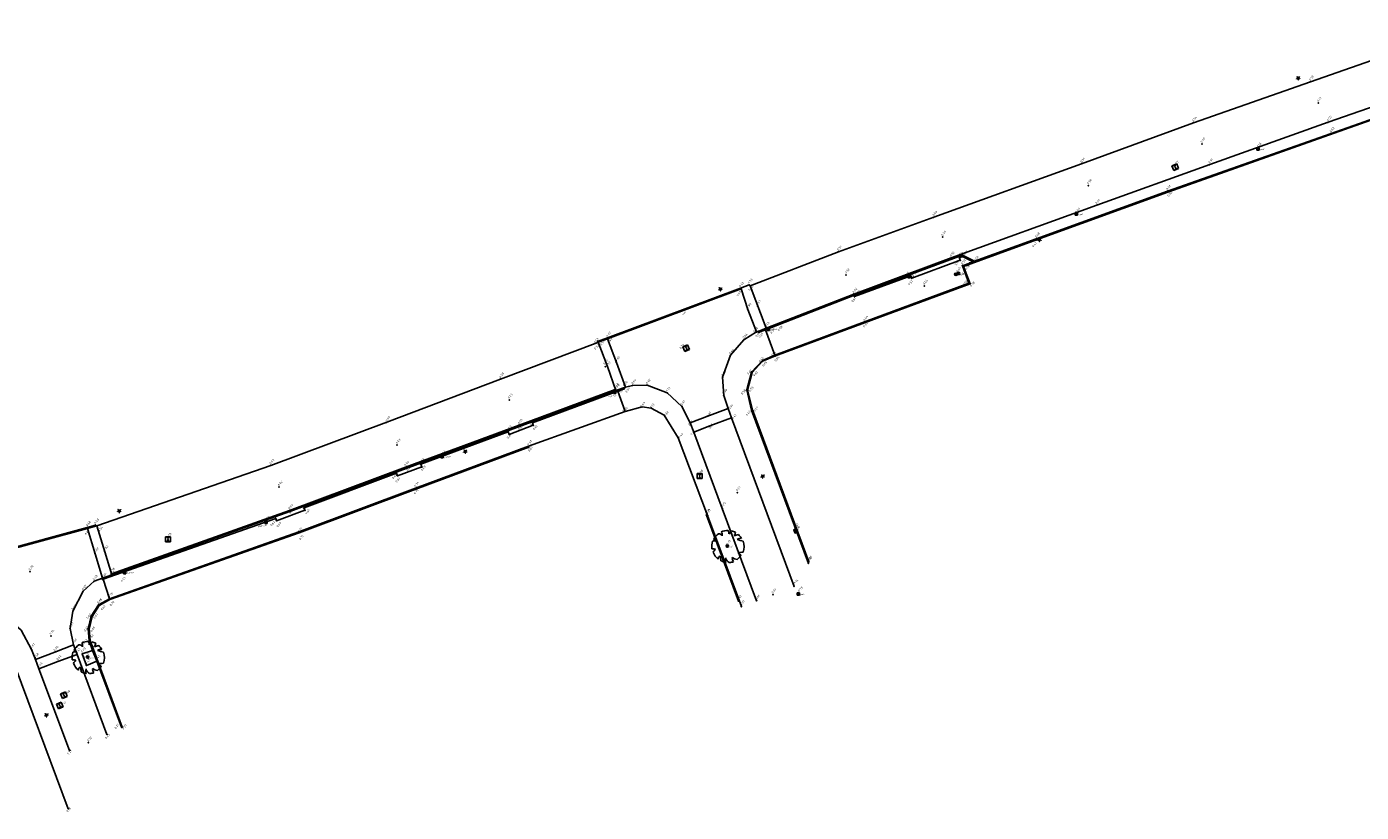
# Model space of a CAD drawing. Header units: metres. Extents: x 132524 to 133518, y 502723 to 503192.
# Tile 8 of 10: x 132827 to 132983, y 502915 to 503006. Entities that reach past the tile are written whole.
import ezdxf

# ---------------------------------------------------------------- set-up
doc = ezdxf.new("R2010")
doc.units = ezdxf.units.M
for name, color, linetype in [('AKB', 254, 'Continuous'), ('ASFALT', 251, 'Continuous'), ('D_BOOM', 3, 'Continuous'), ('D_KOLKSTRAAT', 7, 'Continuous'), ('D_KOLKTROTTOIR', 7, 'Continuous'), ('D_PEILBUIS', 6, 'Continuous'), ('ELEVATION', 2, 'Continuous'), ('KLINKER', 22, 'Continuous'), ('N_PEILBUIS', 6, 'Continuous'), ('P_AKB', 254, 'Continuous'), ('P_ASFALT', 251, 'Continuous'), ('P_BOOM', 3, 'Continuous'), ('P_HARTWEG', 253, 'Continuous'), ('P_INSPECTIEPUT', 1, 'Continuous'), ('P_KLINKER', 22, 'Continuous'), ('P_KOLK', 7, 'Continuous'), ('P_KOLKSTRAAT', 7, 'Continuous'), ('P_KOLKTROTTOIR', 7, 'Continuous'), ('P_LICHTMAST', 2, 'Continuous'), ('P_PEILBUIS', 6, 'Continuous'), ('P_TEGEL', 6, 'Continuous'), ('P_TRAFO', 32, 'Continuous'), ('TEGEL', 6, 'Continuous'), ('TRAFO', 32, 'Continuous'), ('Z_AKB', 254, 'Continuous'), ('Z_ASFALT', 251, 'Continuous'), ('Z_BOOM', 3, 'Continuous'), ('Z_HARTWEG', 253, 'Continuous'), ('Z_INSPECTIEPUT', 1, 'Continuous'), ('Z_KLINKER', 22, 'Continuous'), ('Z_KOLKSTRAAT', 7, 'Continuous'), ('Z_KOLKTROTTOIR', 7, 'Continuous'), ('Z_PEILBUIS', 6, 'Continuous'), ('Z_TEGEL', 6, 'Continuous'), ('Z_TRAFO', 32, 'Continuous')]:
    doc.layers.add(name, color=color, linetype=linetype)
doc.styles.add('DESCRIPTION', font='MSURVEY.SHX', dxfattribs={"height": 0.15})
doc.styles.add('ELEVATION', font='MSURVEY.SHX', dxfattribs={"height": 0.15})
doc.styles.add('NLCS-ISO-M200-T18', font='NLCS-ISO.ttf', dxfattribs={"height": 0.36})
doc.styles.add('POINTNUMBER', font='MSURVEY.SHX', dxfattribs={"height": 0.15})

# ---------------------------------------------------------------- blocks, each defined once
blk = doc.blocks.new('ICI_DIP_WIPEOUT')
blk.add_wipeout([(-4, 4), (4, 4), (4, -4), (-4, -4)])
for p, q in [((-4, -4), (-4, 4)), ((-4, 4), (4, 4)), ((4, 4), (4, -4)), ((4, -4), (-4, -4))]:
    blk.add_line(p, q)
blk.add_solid([(-2, 2), (2, 2), (-2, -2), (2, -2)])
blk = doc.blocks.new('ICI_FSWP')
for p, q in [((-4.9625, 4.9625), (-4.9625, -4.9625)), ((4.9625, 4.9625), (-4.9625, 4.9625)), ((4.9625, -4.9625), (4.9625, 4.9625)), ((-4.9625, -4.9625), (4.9625, -4.9625))]:
    blk.add_line(p, q)
blk.add_solid([(-4.9625, 4.9625), (4.9625, 4.9625), (4.9625, -4.9625), (-4.9625, -4.9625)])
blk = doc.blocks.new('SHRUB5')
for p, q in [((-0.073, 0.084), (-0.064, 0.09)), ((-0.07, 0.072), (-0.055, 0.085)), ((-0.063, 0.06), (-0.045, 0.08)), ((-0.06, 0.047), (-0.03, 0.074)), ((-0.05, 0.037), (-0.018, 0.064)), ((0.027, 0.059), (0.068, 0.022)), ((0.043, 0.062), (0.073, 0.037)), ((0.048, -0.043), (0.072, 0)), ((0.061, 0.072), (0.082, 0.05)), ((0.076, 0.077), (0.09, 0.062)), ((0.087, 0.082), (0.093, 0.074)), ((-0.098, -0.041), (-0.093, -0.051)), ((-0.088, -0.033), (-0.085, -0.048)), ((-0.08, -0.023), (-0.071, -0.048)), ((-0.07, -0.013), (-0.056, -0.046)), ((-0.063, -0.001), (-0.042, -0.045)), ((-0.024, -0.061), (0.033, -0.061)), ((-0.018, -0.073), (0.026, -0.075)), ((-0.013, -0.085), (0.019, -0.083)), ((-0.005, -0.095), (0.016, -0.095)), ((0.001, -0.106), (0.014, -0.106)), ((0.061, -0.043), (0.075, -0.013)), ((0.075, -0.043), (0.082, -0.021)), ((0.086, -0.041), (0.089, -0.026)), ((0.096, -0.041), (0.098, -0.031))]:
    blk.add_line(p, q)
blk.add_circle((0.001, 0), 0.055)
blk = doc.blocks.new('ICI_PSCP')
for radius in [6.95, 2.98]:
    blk.add_circle((0, 0), radius)
blk = doc.blocks.new('TREE5')
for p, q in [((-5.82, 1.84), (-4.43, 2)), ((-5.45, 2.55), (-5.45, 2.55)), ((-4.43, 2), (-5.45, 2.55))]:
    blk.add_line(p, q)
blk.add_circle((-0.14, -0.02), 0.451)
for centre, radius, start, end in [((0.17, -0.24), 6.29, 89.3321, 114.3856), ((-3.58, 4.44), 1.54, 343.6555, 39.76), ((-1.8, 5.03), 2.28, 352.0775, 26.6128), ((-0.73, 6.68), 2.38, 304.1868, 338.5411), ((0.17, -0.24), 6.27, 62.8767, 77.7021), ((1.21, 5.35), 1.82, 315.8454, 359.7651), ((0.17, -0.24), 6.34, 160.8426, 187.275), ((0.17, -0.24), 6.22, 126.0751, 153.6245), ((-3.93, 2.18), 2.65, 48.5203, 80.5151), ((-2.62, 22.51), 19.28, 285.4397, 290.7099), ((5.13, 0.24), 2.76, 83.5323, 121.6544), ((11.59, 24.42), 23.21, 250.0865, 256.3451), ((0.17, -0.24), 6.18, 31.4098, 49.4752), ((0.17, -0.24), 6.3, 340.3307, 19.43), ((-6.94, -11.4), 10.4, 77.3728, 85.4649), ((0.21, -6.18), 6.93, 134.7782, 147.3315), ((0.17, -0.24), 6.19, 200.8103, 231.4392), ((-2.7, -4.95), 1.03, 97.741, 188.8107), ((-15.69, -6.41), 13.08, 2.9465, 10.9238), ((1.74, -5.5), 2.6, 160.6009, 199.3991), ((1.45, -4.49), 2.1, 186.1912, 248.4952), ((3.76, -4.72), 1.93, 170.6314, 220.6278), ((4.11, -1.67), 3.55, 230.4582, 263.1093), ((0.17, -0.24), 6.07, 305.394, 326.2464), ((4.49, 5.21), 7.74, 266.7455, 282.0146), ((0.26, -7.73), 6.44, 39.6536, 53.993), ((0.17, -0.24), 6.16, 243.1498, 261.8356), ((0.17, -0.24), 6.23, 274.7236, 290.3277)]:
    blk.add_arc(centre, radius, start, end)

msp = doc.modelspace()

# ---------------------------------------------------------------- linework, layer by layer
at = {"layer": 'AKB', "linetype": 'Continuous'}
for p, q in [((132960.29, 502987), (132998.16, 503000.4)), ((132945.01, 502981.43), (132960.29, 502987)), ((132936.5, 502978.34), (132945.01, 502981.43)), ((132937.25, 502976.32), (132936.5, 502978.34)), ((132910.46, 502975.79), (132911.49, 502976.18)), ((132924.95, 502971.76), (132937.25, 502976.32)), ((132894.96, 502969.99), (132910.46, 502975.79)), ((132914.54, 502967.9), (132924.95, 502971.76)), ((132893.81, 502969.58), (132894.96, 502969.99)), ((132911.83, 502965.96), (132913.06, 502967.28)), ((132913.06, 502967.28), (132914.54, 502967.9)), ((132911.3, 502963.9), (132911.83, 502965.96)), ((132911.87, 502961.59), (132911.3, 502963.9)), ((132918.44, 502943.86), (132911.87, 502961.59)), ((132872.63, 502952.37), (132885.78, 502957.24)), ((132859.03, 502947.27), (132872.63, 502952.37)), ((132835.26, 502948.16), (132834.31, 502947.89)), ((132910.24, 502939.29), (132906.51, 502949.32)), ((132834.31, 502947.89), (132819.18, 502943.77)), ((132836.93, 502939.47), (132859.03, 502947.27)), ((132834.86, 502937.51), (132835.69, 502938.78)), ((132835.69, 502938.78), (132836.93, 502939.47)), ((132834.51, 502936.01), (132834.86, 502937.51)), ((132834.64, 502934.69), (132834.51, 502936.01)), ((132834.64, 502934.69), (132838.38, 502924.6))]:
    msp.add_line(p, q, dxfattribs=at)
at = {"layer": 'ASFALT', "linetype": 'Continuous'}
for p, q in [((132995.28, 503006.29), (132976.94, 502999.88)), ((132979, 502995.14), (132997.41, 503001.61)), ((132976.94, 502999.88), (132963.29, 502995.08)), ((132963.29, 502995.08), (132950.26, 502990.31)), ((132965.19, 502990.21), (132979, 502995.14)), ((132950.26, 502990.31), (132933.01, 502984.07)), ((132952.03, 502985.48), (132965.19, 502990.21)), ((132952.03, 502985.48), (132935.03, 502979.33)), ((132933.01, 502984.07), (132921.9, 502980.05)), ((132911.6, 502976.08), (132921.9, 502980.05)), ((132935.03, 502979.33), (132923.69, 502975.1)), ((132911.6, 502976.08), (132913.46, 502971.12)), ((132923.69, 502975.1), (132913.46, 502971.12)), ((132912.53, 502970.76), (132913.46, 502971.12)), ((132893.84, 502969.47), (132882.48, 502965.19)), ((132882.48, 502965.19), (132869.22, 502960.15)), ((132884.66, 502959.82), (132895.87, 502963.99)), ((132869.22, 502960.15), (132855.71, 502955.12)), ((132871.43, 502954.91), (132884.66, 502959.82)), ((132835.42, 502948.06), (132855.71, 502955.12)), ((132857.9, 502949.88), (132871.43, 502954.91)), ((132837.12, 502942.47), (132857.9, 502949.88))]:
    msp.add_line(p, q, dxfattribs=at)
at = {"layer": 'KLINKER', "linetype": 'Continuous'}
for p, q in [((132998.12, 503000.5), (132979.34, 502993.85)), ((132979.34, 502993.85), (132960.28, 502987.12)), ((132960.28, 502987.12), (132944.97, 502981.56)), ((132937.78, 502978.93), (132944.97, 502981.56)), ((132923.76, 502974.98), (132936.36, 502979.63)), ((132910.56, 502975.71), (132894.98, 502969.9)), ((132911.33, 502973.31), (132910.56, 502975.71)), ((132913.39, 502970.95), (132923.76, 502974.98)), ((132912.36, 502970.7), (132911.33, 502973.31)), ((132910.88, 502969.78), (132912.36, 502970.7)), ((132912.36, 502970.7), (132912.53, 502970.76)), ((132897.06, 502964.25), (132896.01, 502967.12)), ((132913.06, 502967.36), (132911.75, 502966)), ((132914.5, 502967.98), (132913.06, 502967.36)), ((132911.75, 502966), (132911.21, 502963.92)), ((132895.95, 502963.87), (132884.71, 502959.68)), ((132911.21, 502963.92), (132911.77, 502961.55)), ((132906.88, 502960.96), (132909.03, 502961.75)), ((132909.44, 502960.66), (132916.73, 502941)), ((132911.77, 502961.55), (132918.39, 502943.7)), ((132884.71, 502959.68), (132871.48, 502954.77)), ((132904.62, 502960.07), (132905.04, 502958.99)), ((132908.35, 502950.1), (132905.04, 502958.99)), ((132903.22, 502958.35), (132906.63, 502949.3)), ((132871.48, 502954.77), (132857.93, 502949.73)), ((132857.93, 502949.73), (132837.17, 502942.35)), ((132912.36, 502939.33), (132908.35, 502950.1)), ((132835.42, 502948.06), (132834.34, 502947.78)), ((132836.35, 502945.05), (132835.42, 502948.06)), ((132906.63, 502949.3), (132910.58, 502938.65)), ((132819.27, 502943.66), (132834.34, 502947.78)), ((132834.34, 502947.78), (132835.22, 502944.81)), ((132837.17, 502942.35), (132836.35, 502945.05)), ((132835.22, 502944.81), (132836.07, 502941.98)), ((132836.07, 502941.98), (132835.09, 502941.61)), ((132836.07, 502941.98), (132837.17, 502942.35)), ((132836.07, 502941.98), (132836.08, 502941.85)), ((132834.75, 502937.53), (132835.62, 502938.87)), ((132835.62, 502938.87), (132836.9, 502939.58)), ((132834.4, 502936.05), (132834.75, 502937.53)), ((132834.53, 502934.65), (132834.4, 502936.05)), ((132832.69, 502934.18), (132830.53, 502933.36)), ((132834.53, 502934.65), (132834.93, 502933.55)), ((132825.29, 502933.34), (132832.08, 502915.08)), ((132827.81, 502933.64), (132828.25, 502932.5)), ((132828.25, 502932.5), (132828.66, 502931.4)), ((132836.59, 502923.75), (132833.11, 502933.08)), ((132834.93, 502933.55), (132835.42, 502932.28)), ((132828.66, 502931.4), (132830.88, 502932.26)), ((132828.66, 502931.4), (132832.24, 502921.89)), ((132835.42, 502932.28), (132838.3, 502924.59))]:
    msp.add_line(p, q, dxfattribs=at)
for points in [[(132936.36, 502979.63, 0.47), (132937.78, 502978.93, 0.5)], [(132906.88, 502960.96, 0.6), (132904.62, 502960.07, 0.57), (132904.62, 502960.07, 0.57), (132903.65, 502962.01, 0.61), (132903.65, 502962.01, 0.61), (132901.93, 502963.57, 0.61), (132901.93, 502963.57, 0.61), (132899.59, 502964.49, 0.62), (132899.59, 502964.49, 0.62), (132897.9, 502964.46, 0.64), (132897.9, 502964.46, 0.64), (132897.06, 502964.25, 0.6), (132897.06, 502964.25, 0.6), (132895.95, 502963.87, 0.48), (132895.95, 502963.87, 0.48), (132894.95, 502966.67, 0.57), (132894.95, 502966.67, 0.57), (132893.87, 502969.49, 0.5), (132893.87, 502969.49, 0.5), (132894.98, 502969.9, 0.58), (132894.98, 502969.9, 0.58), (132896.01, 502967.12, 0.65)], [(132912.53, 502970.76, 0.57), (132912.59, 502970.63, 0.61), (132912.59, 502970.63, 0.61), (132913.39, 502970.95, 0.58), (132913.39, 502970.95, 0.58), (132914.5, 502967.98, 0.65)], [(132910.88, 502969.78, 0.66), (132909.3, 502967.98, 0.64), (132909.3, 502967.98, 0.64), (132908.39, 502965.4, 0.6), (132908.39, 502965.4, 0.6), (132908.52, 502963.28, 0.58), (132908.52, 502963.28, 0.58), (132909.03, 502961.75, 0.54), (132909.03, 502961.75, 0.54), (132909.44, 502960.66, 0.41), (132909.44, 502960.66, 0.41), (132906.92, 502959.72, 0.46), (132906.92, 502959.72, 0.46), (132905.04, 502958.99, 0.42)], [(132896.92, 502964.19, 0.58), (132896.95, 502964.07, 0.59), (132896.95, 502964.07, 0.59), (132896.17, 502963.77, 0.58), (132896.17, 502963.77, 0.58), (132897.04, 502961.43, 0.66), (132897.04, 502961.43, 0.66), (132899.01, 502961.94, 0.63), (132899.01, 502961.94, 0.63), (132900.07, 502961.8, 0.62), (132900.07, 502961.8, 0.62), (132901.58, 502960.97, 0.59), (132901.58, 502960.97, 0.59), (132903.22, 502958.35, 0.49)], [(132836.08, 502941.85, 0.65), (132836.15, 502941.86, 0.64), (132836.15, 502941.86, 0.64), (132836.9, 502939.58, 0.7)], [(132830.88, 502932.26, 0.52), (132833.11, 502933.08, 0.47), (132833.11, 502933.08, 0.47), (132832.69, 502934.18, 0.6), (132832.69, 502934.18, 0.6), (132832.31, 502936.09, 0.67), (132832.31, 502936.09, 0.67), (132832.63, 502938.13, 0.68), (132832.63, 502938.13, 0.68), (132833.82, 502940.45, 0.67), (132833.82, 502940.45, 0.67), (132835.09, 502941.61, 0.67)], [(132827.81, 502933.64, 0.67), (132826.6, 502935.9, 0.72), (132826.6, 502935.9, 0.72), (132825.07, 502937.21, 0.72), (132825.07, 502937.21, 0.72), (132822.98, 502938, 0.76), (132822.98, 502938, 0.76), (132820.82, 502937.93, 0.73), (132820.82, 502937.93, 0.73), (132820.84, 502937.8, 0.74), (132820.84, 502937.8, 0.74), (132820.91, 502937.82, 0.75), (132820.91, 502937.82, 0.75), (132821.51, 502935.53, 0.82)], [(132828.25, 502932.5, 0.58), (132830.53, 502933.36, 0.66)], [(132834.93, 502933.55, 0.46), (132833.71, 502933.14, 0.49), (132833.71, 502933.14, 0.49), (132834.21, 502931.79, 0.43), (132834.21, 502931.79, 0.43), (132835.42, 502932.28, 0.44)]]:
    msp.add_polyline3d(points, dxfattribs=at)
at = {"layer": 'P_AKB', "linetype": 'ByBlock'}
for p in [(132960.29, 502987, 0.52), (132945.01, 502981.43, 0.47), (132936.5, 502978.34, 0.58), (132911.49, 502976.18, 0.53), (132937.25, 502976.32, 0.58), (132910.46, 502975.79, 0.63), (132924.95, 502971.76, 0.64), (132894.96, 502969.99, 0.63), (132893.81, 502969.58, 0.53), (132913.06, 502967.28, 0.65), (132914.54, 502967.9, 0.65), (132911.83, 502965.96, 0.62), (132911.3, 502963.9, 0.58), (132911.87, 502961.59, 0.48), (132885.78, 502957.24, 0.67), (132872.63, 502952.37, 0.7), (132835.26, 502948.16, 0.59), (132906.51, 502949.32, 0.28), (132834.31, 502947.89, 0.68), (132859.03, 502947.27, 0.71), (132918.44, 502943.86, 0.05), (132835.69, 502938.78, 0.67), (132836.93, 502939.47, 0.7), (132910.24, 502939.29, 0.07), (132834.86, 502937.51, 0.67), (132834.51, 502936.01, 0.67), (132834.64, 502934.69, 0.62), (132838.38, 502924.6, 0.27)]:
    msp.add_point(p, dxfattribs=at)
at = {"layer": 'P_ASFALT', "linetype": 'ByBlock'}
for p in [(132976.94, 502999.88, 0.55), (132963.29, 502995.08, 0.54), (132979, 502995.14, 0.55), (132950.26, 502990.31, 0.51), (132965.19, 502990.21, 0.51), (132952.03, 502985.48, 0.51), (132933.01, 502984.07, 0.53), (132921.9, 502980.05, 0.51), (132935.03, 502979.33, 0.52), (132911.6, 502976.08, 0.52), (132923.69, 502975.1, 0.52), (132913.46, 502971.12, 0.45), (132893.84, 502969.47, 0.52), (132882.48, 502965.19, 0.59), (132895.87, 502963.99, 0.49), (132869.22, 502960.15, 0.6), (132884.66, 502959.82, 0.55), (132855.71, 502955.12, 0.58), (132871.43, 502954.91, 0.54), (132857.9, 502949.88, 0.54), (132837.12, 502942.47, 0.56)]:
    msp.add_point(p, dxfattribs=at)
at = {"layer": 'P_BOOM', "linetype": 'ByBlock'}
for p in [(132908.97, 502945.72, 0.19), (132834.38, 502932.77, 0.43)]:
    msp.add_point(p, dxfattribs=at)
at = {"layer": 'P_HARTWEG', "linetype": 'ByBlock'}
for p in [(132977.86, 502997.4, 0.61), (132964.28, 502992.61, 0.6), (132951.04, 502987.75, 0.58), (132934.05, 502981.75, 0.59), (132922.79, 502977.35, 0.58), (132912.47, 502973.67, 0.57), (132894.71, 502966.65, 0.59), (132883.51, 502962.77, 0.63), (132870.44, 502957.49, 0.63), (132856.68, 502952.59, 0.62), (132910.11, 502951.96, 0.27), (132827.62, 502942.73, 0.8), (132914.25, 502940.05, 0.03), (132830.06, 502935.24, 0.74), (132834.44, 502922.77, 0.32)]:
    msp.add_point(p, dxfattribs=at)
at = {"layer": 'P_INSPECTIEPUT', "linetype": 'ByBlock'}
for p in [(132961.18, 502989.9, 0.57), (132904.15, 502968.81, 0.74), (132905.71, 502953.88, 0.38), (132843.72, 502946.51, 0.58), (132831.59, 502928.32, 0.46), (132831.1, 502927.13, 0.41)]:
    msp.add_point(p, dxfattribs=at)
at = {"layer": 'P_KLINKER', "linetype": 'ByBlock'}
for p in [(132979.34, 502993.85, 0.52), (132960.28, 502987.12, 0.5), (132944.97, 502981.56, 0.48), (132936.36, 502979.63, 0.47), (132937.78, 502978.93, 0.5), (132910.56, 502975.71, 0.58), (132923.76, 502974.98, 0.5), (132911.33, 502973.31, 0.66), (132894.98, 502969.9, 0.58), (132912.36, 502970.7, 0.6), (132912.53, 502970.76, 0.57), (132912.59, 502970.63, 0.61), (132913.39, 502970.95, 0.58), (132893.87, 502969.49, 0.5), (132910.88, 502969.78, 0.66), (132896.01, 502967.12, 0.65), (132909.3, 502967.98, 0.64), (132913.06, 502967.36, 0.65), (132914.5, 502967.98, 0.65), (132894.95, 502966.67, 0.57), (132908.39, 502965.4, 0.6), (132911.75, 502966, 0.62), (132895.95, 502963.87, 0.48), (132896.17, 502963.77, 0.58), (132896.92, 502964.19, 0.58), (132896.95, 502964.07, 0.59), (132897.06, 502964.25, 0.6), (132897.9, 502964.46, 0.64), (132899.59, 502964.49, 0.62), (132911.21, 502963.92, 0.58), (132901.93, 502963.57, 0.61), (132908.52, 502963.28, 0.58), (132897.04, 502961.43, 0.66), (132899.01, 502961.94, 0.63), (132900.07, 502961.8, 0.62), (132901.58, 502960.97, 0.59), (132903.65, 502962.01, 0.61), (132906.88, 502960.96, 0.6), (132909.03, 502961.75, 0.54), (132909.44, 502960.66, 0.41), (132911.77, 502961.55, 0.48), (132884.71, 502959.68, 0.55), (132904.62, 502960.07, 0.57), (132905.04, 502958.99, 0.42), (132906.92, 502959.72, 0.46), (132903.22, 502958.35, 0.49), (132871.48, 502954.77, 0.52), (132857.93, 502949.73, 0.52), (132908.35, 502950.1, 0.25), (132835.42, 502948.06, 0.54), (132906.63, 502949.3, 0.27), (132834.34, 502947.78, 0.6), (132836.35, 502945.05, 0.62), (132835.22, 502944.81, 0.68), (132918.39, 502943.7, 0.03), (132836.07, 502941.98, 0.63), (132836.08, 502941.85, 0.65), (132836.15, 502941.86, 0.64), (132837.17, 502942.35, 0.56), (132833.82, 502940.45, 0.67), (132835.09, 502941.61, 0.67), (132916.73, 502941, -0.14), (132835.62, 502938.87, 0.68), (132836.9, 502939.58, 0.7), (132912.36, 502939.33, 0.01), (132832.63, 502938.13, 0.68), (132834.75, 502937.53, 0.68), (132910.58, 502938.65, 0.07), (132832.31, 502936.09, 0.67), (132834.4, 502936.05, 0.67), (132832.69, 502934.18, 0.6), (132834.53, 502934.65, 0.63), (132827.81, 502933.64, 0.67), (132828.25, 502932.5, 0.58), (132830.53, 502933.36, 0.66), (132833.11, 502933.08, 0.47), (132833.71, 502933.14, 0.49), (132834.93, 502933.55, 0.46), (132828.66, 502931.4, 0.43), (132830.88, 502932.26, 0.52), (132834.21, 502931.79, 0.43), (132835.42, 502932.28, 0.44), (132836.59, 502923.75, 0.25), (132838.3, 502924.59, 0.27), (132832.24, 502921.89, 0.23), (132832.08, 502915.08, 0.18)]:
    msp.add_point(p, dxfattribs=at)
at = {"layer": 'P_KOLKSTRAAT', "linetype": 'ByBlock'}
for p in [(132970.83, 502992.04, 0.46), (132949.63, 502984.45, 0.46), (132917.23, 502940.14, -0.19)]:
    msp.add_point(p, dxfattribs=at)
at = {"layer": 'P_KOLKTROTTOIR', "linetype": 'ByBlock'}
for p in [(132930.13, 502977.16, 0.57), (132913.73, 502971.01, 0.59), (132895.81, 502963.64, 0.6), (132875.67, 502956.13, 0.63), (132855.14, 502948.5, 0.63), (132838.66, 502942.63, 0.63)]:
    msp.add_point(p, dxfattribs=at)
at = {"layer": 'P_LICHTMAST', "linetype": 'ByBlock'}
for p in [(132975.51, 503000.29, 0.9), (132945.33, 502981.44, 0.48), (132908.13, 502975.68, 1.18), (132878.38, 502956.75, 0.68), (132913.06, 502953.85, 0.27), (132838.03, 502949.81, 1.01), (132829.54, 502925.99, 0.38)]:
    msp.add_point(p, dxfattribs=at)
at = {"layer": 'P_PEILBUIS', "linetype": 'ByBlock'}
for p in [(132935.58, 502977.42, 0.65), (132935.89, 502977.53, 0.65)]:
    msp.add_point(p, dxfattribs=at)
at = {"layer": 'P_TEGEL', "linetype": 'ByBlock'}
for p in [(132936, 502979.33, 0.54), (132936.36, 502979.47, 0.55), (132936.11, 502979.06, 0.57), (132936.35, 502978.41, 0.59), (132937.6, 502978.86, 0.51), (132930.33, 502977.24, 0.57), (132930.44, 502976.95, 0.57), (132937.12, 502976.39, 0.58), (132923.76, 502974.83, 0.61), (132931.91, 502976.06, 0.63), (132924.92, 502971.85, 0.64), (132883.39, 502959.03, 0.63), (132886.22, 502960.1, 0.62), (132886.31, 502959.81, 0.62), (132883.51, 502958.74, 0.64), (132885.75, 502957.35, 0.68), (132873.2, 502955.26, 0.62), (132873.3, 502954.95, 0.63), (132870.36, 502954.2, 0.62), (132870.48, 502953.91, 0.63), (132872.59, 502952.46, 0.7), (132859.58, 502950.17, 0.62), (132859.68, 502949.9, 0.65), (132856.28, 502948.94, 0.62), (132856.38, 502948.67, 0.63), (132858.97, 502947.36, 0.71)]:
    msp.add_point(p, dxfattribs=at)
at = {"layer": 'P_TRAFO', "linetype": 'ByBlock'}
for p in [(132916.76, 502947.43, 0.05), (132916.86, 502947.67, 0.07), (132917.02, 502947.3, 0.08)]:
    msp.add_point(p, dxfattribs=at)
at = {"layer": 'TEGEL', "linetype": 'Continuous'}
for p, q in [((132936.36, 502979.47), (132937.6, 502978.86)), ((132937.6, 502978.86), (132936.35, 502978.41)), ((132936.35, 502978.41), (132937.12, 502976.39)), ((132930.33, 502977.24), (132923.76, 502974.83)), ((132937.12, 502976.39), (132924.92, 502971.85)), ((132914.5, 502967.98), (132924.92, 502971.85)), ((132896.17, 502963.77), (132886.22, 502960.1)), ((132897.04, 502961.43), (132885.75, 502957.35)), ((132883.39, 502959.03), (132873.2, 502955.26)), ((132872.59, 502952.46), (132885.75, 502957.35)), ((132870.36, 502954.2), (132859.58, 502950.17)), ((132858.97, 502947.36), (132872.59, 502952.46)), ((132836.15, 502941.86), (132856.28, 502948.94)), ((132836.9, 502939.58), (132858.97, 502947.36))]:
    msp.add_line(p, q, dxfattribs=at)
for points in [[(132936.36, 502979.47, 0.55), (132936, 502979.33, 0.54), (132936, 502979.33, 0.54), (132936.11, 502979.06, 0.57), (132936.11, 502979.06, 0.57), (132930.44, 502976.95, 0.57), (132930.44, 502976.95, 0.57), (132930.33, 502977.24, 0.57)], [(132886.22, 502960.1, 0.62), (132886.31, 502959.81, 0.62), (132886.31, 502959.81, 0.62), (132883.51, 502958.74, 0.64), (132883.51, 502958.74, 0.64), (132883.39, 502959.03, 0.63)], [(132873.2, 502955.26, 0.62), (132873.3, 502954.95, 0.63), (132873.3, 502954.95, 0.63), (132870.48, 502953.91, 0.63), (132870.48, 502953.91, 0.63), (132870.36, 502954.2, 0.62)], [(132856.28, 502948.94, 0.62), (132856.38, 502948.67, 0.63), (132856.38, 502948.67, 0.63), (132859.68, 502949.9, 0.65), (132859.68, 502949.9, 0.65), (132859.58, 502950.17, 0.62)]]:
    msp.add_polyline3d(points, dxfattribs=at)
at = {"layer": 'TRAFO', "color": 1, "linetype": 'Continuous'}
msp.add_polyline3d([(132917.02, 502947.3, 0.08), (132916.86, 502947.67, 0.08), (132916.69, 502947.6, 0.08), (132916.85, 502947.23, 0.08), (132917.02, 502947.3, 0.08)], close=True, dxfattribs=at)

# ---------------------------------------------------------------- block references
at = {"layer": 'P_BOOM', "linetype": 'ByBlock', "xscale": 0.3, "yscale": 0.3, "rotation": 0.005645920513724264}
for p in [(132908.97, 502945.72, 0.19), (132834.38, 502932.77, 0.43)]:
    msp.add_blockref('TREE5', p, dxfattribs=at)
at = {"layer": 'P_INSPECTIEPUT', "linetype": 'ByBlock', "xscale": 0.06, "yscale": 0.06}
for p, rotation in [((132961.18, 502989.9, 0.57), 22.5), ((132904.15, 502968.81, 0.74), 22.5), ((132905.71, 502953.88, 0.38), 0.005645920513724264), ((132843.72, 502946.51, 0.58), 0.005645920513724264), ((132831.59, 502928.32, 0.46), 22.5), ((132831.1, 502927.13, 0.41), 22.5)]:
    msp.add_blockref('ICI_FSWP', p, dxfattribs=dict(at, rotation=rotation))
at = {"layer": 'P_LICHTMAST', "linetype": 'ByBlock', "xscale": 2, "yscale": 2, "rotation": 0.005645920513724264}
for p in [(132975.51, 503000.29, 0.9), (132945.33, 502981.44, 0.48), (132908.13, 502975.68, 1.18), (132878.38, 502956.75, 0.68), (132913.06, 502953.85, 0.27), (132838.03, 502949.81, 1.01), (132829.54, 502925.99, 0.38)]:
    msp.add_blockref('SHRUB5', p, dxfattribs=at)
at = {"layer": 'P_PEILBUIS', "linetype": 'ByBlock', "xscale": 0.02000000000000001, "yscale": 0.02000000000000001, "rotation": 0.005645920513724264}
for p in [(132935.89, 502977.53, 0.65), (132935.58, 502977.42, 0.65)]:
    msp.add_blockref('ICI_PSCP', p, dxfattribs=at)

# ---------------------------------------------------------------- texts
at = {"layer": 'D_BOOM', "linetype": 'ByBlock', "style": 'DESCRIPTION'}
for p in [(132908.97, 502945.5, 0.19), (132834.38, 502932.54, 0.43)]:
    msp.add_text('Dia=50', height=0.15, rotation=9, dxfattribs=at).set_placement(p)
at = {"layer": 'D_KOLKSTRAAT', "linetype": 'ByBlock', "style": 'DESCRIPTION'}
for p in [(132970.83, 502991.82, 0.46), (132949.63, 502984.22, 0.46), (132917.23, 502939.91, -0.19)]:
    msp.add_text('STRAAT', height=0.15, rotation=9, dxfattribs=at).set_placement(p)
at = {"layer": 'D_KOLKTROTTOIR', "linetype": 'ByBlock', "style": 'DESCRIPTION'}
for p in [(132930.13, 502976.93, 0.57), (132913.73, 502970.78, 0.59), (132895.08, 502963.04, 0.6), (132875.67, 502955.91, 0.63), (132854.18, 502947.9, 0.63), (132838.66, 502942.4, 0.63)]:
    msp.add_text('TROTTOIR', height=0.15, rotation=9, dxfattribs=at).set_placement(p)
at = {"layer": 'D_PEILBUIS', "linetype": 'ByBlock', "style": 'DESCRIPTION'}
for p in [(132935.58, 502977.2, 0.65), (132935.89, 502977.31, 0.65)]:
    msp.add_text('PEILBUIS', height=0.15, rotation=9, dxfattribs=at).set_placement(p)
at = {"layer": 'ELEVATION', "linetype": 'ByBlock', "style": 'ELEVATION'}
msp.add_text('2.271', height=0.15, rotation=49.5, dxfattribs=at).set_placement((132903.8, 502972.62, 2.27))
at = {"layer": 'N_PEILBUIS', "linetype": 'ByBlock', "style": 'POINTNUMBER'}
for s, p in [('30061', (132935.96, 502977.46, 0.65)), ('30062', (132935.66, 502977.35, 0.65))]:
    msp.add_text(s, height=0.15, rotation=9, dxfattribs=at).set_placement(p)
at = {"layer": 'Z_AKB', "linetype": 'ByBlock', "style": 'NLCS-ISO-M200-T18'}
for s, p in [('0.52', (132960.41, 502986.44, 0.52)), ('0.47', (132944.64, 502980.54, 0.47)), ('0.58', (132936.8, 502977.89, 0.58)), ('0.63', (132910.46, 502975.9, 0.63)), ('0.53', (132911.49, 502976.29, 0.53)), ('0.58', (132937.4, 502975.94, 0.58)), ('0.64', (132924.94, 502971.19, 0.64)), ('0.53', (132893.52, 502969.35, 0.53)), ('0.63', (132894.96, 502970.1, 0.63)), ('0.65', (132913.17, 502966.63, 0.65)), ('0.65', (132914.6, 502967.21, 0.65)), ('0.62', (132912.1, 502965.49, 0.62)), ('0.58', (132911.58, 502963.68, 0.58)), ('0.49', (132912.16, 502961.36, 0.48)), ('0.67', (132885.85, 502956.71, 0.67)), ('0.70', (132872.53, 502951.72, 0.7)), ('0.28', (132906.51, 502949.43, 0.28)), ('0.68', (132834.31, 502948, 0.68)), ('0.59', (132835.26, 502948.28, 0.59)), ('0.71', (132859.16, 502946.4, 0.71)), ('0.05', (132918.44, 502943.98, 0.05)), ('0.67', (132836.03, 502938.19, 0.67)), ('0.70', (132837.07, 502938.71, 0.7)), ('0.07', (132910.24, 502939.4, 0.07)), ('0.67', (132835.16, 502937.22, 0.67)), ('0.68', (132834.81, 502935.69, 0.67)), ('0.62', (132834.64, 502934.81, 0.62)), ('0.27', (132838.53, 502924.3, 0.27))]:
    msp.add_text(s, height=0.25, rotation=49.5, dxfattribs=at).set_placement(p)
at = {"layer": 'Z_ASFALT', "linetype": 'ByBlock', "style": 'NLCS-ISO-M200-T18'}
for s, p in [('0.55', (132976.94, 502999.99, 0.55)), ('0.54', (132963.29, 502995.19, 0.54)), ('0.55', (132979, 502995.25, 0.55)), ('0.51', (132950.26, 502990.42, 0.51)), ('0.51', (132965.19, 502990.32, 0.51)), ('0.51', (132952.03, 502985.59, 0.51)), ('0.53', (132933.01, 502984.19, 0.53)), ('0.51', (132921.9, 502980.16, 0.51)), ('0.52', (132935.03, 502979.44, 0.52)), ('0.52', (132911.56, 502975.46, 0)), ('0.52', (132923.69, 502975.21, 0.52)), ('0.45', (132913.46, 502971.24, 0.45)), ('0.52', (132893.57, 502968.6, 0)), ('0.59', (132882.48, 502965.31, 0.59)), ('0.49', (132895.87, 502964.1, 0.49)), ('0.60', (132869.22, 502960.26, 0.6)), ('0.55', (132884.66, 502959.93, 0.55)), ('0.58', (132855.71, 502955.24, 0.58)), ('0.54', (132871.43, 502955.02, 0.54)), ('0.54', (132857.9, 502949.99, 0.54)), ('0.56', (132837.12, 502942.59, 0.56))]:
    msp.add_text(s, height=0.25, rotation=49.5, dxfattribs=at).set_placement(p)
at = {"layer": 'Z_BOOM', "linetype": 'ByBlock', "style": 'NLCS-ISO-M200-T18'}
for s, p in [('0.19', (132908.97, 502945.83, 0.19)), ('0.43', (132834.1, 502932.59, 0.43))]:
    msp.add_text(s, height=0.25, rotation=49.5, dxfattribs=at).set_placement(p)
at = {"layer": 'Z_HARTWEG', "linetype": 'ByBlock', "style": 'NLCS-ISO-M200-T18'}
for s, p in [('0.61', (132977.86, 502997.51, 0.61)), ('0.60', (132964.28, 502992.73, 0.6)), ('0.58', (132951.04, 502987.87, 0.58)), ('0.59', (132934.05, 502981.86, 0.59)), ('0.58', (132922.79, 502977.46, 0.58)), ('0.57', (132912.47, 502973.78, 0.57)), ('0.59', (132894.63, 502966.85, 0.59)), ('0.63', (132883.51, 502962.88, 0.63)), ('0.63', (132870.44, 502957.61, 0.63)), ('0.62', (132856.68, 502952.71, 0.62)), ('0.27', (132910.11, 502952.07, 0.27)), ('0.80', (132827.62, 502942.84, 0.8)), ('0.03', (132914.25, 502940.16, 0.03)), ('0.74', (132830.06, 502935.35, 0.74)), ('0.32', (132834.44, 502922.88, 0.32))]:
    msp.add_text(s, height=0.25, rotation=49.5, dxfattribs=at).set_placement(p)
at = {"layer": 'Z_INSPECTIEPUT', "linetype": 'ByBlock', "style": 'NLCS-ISO-M200-T18'}
for s, rotation, p in [('0.57', 49.5, (132961.18, 502990.01, 0.57)), ('0.74', 49.5, (132903.51, 502968.69, 0.74)), ('0.38', 49.5, (132905.71, 502953.99, 0.38)), ('0.58', 49.5, (132843.72, 502946.62, 0.58)), ('0.46', 45, (132831.86, 502928.3, 0.46)), ('0.41', 45, (132831.44, 502927.05, 0.41))]:
    msp.add_text(s, height=0.25, rotation=rotation, dxfattribs=at).set_placement(p)
at = {"layer": 'Z_KLINKER', "linetype": 'ByBlock', "style": 'NLCS-ISO-M200-T18'}
for s, p in [('0.52', (132979.34, 502993.96, 0.52)), ('0.51', (132960.28, 502987.23, 0.5)), ('0.48', (132944.97, 502981.67, 0.48)), ('0.47', (132936.59, 502979.53, 0.47)), ('0.50', (132937.84, 502978.93, 0.5)), ('0.58', (132910.15, 502974.84, 0.58)), ('0.50', (132924.03, 502974.95, -0.02)), ('0.66', (132911.33, 502973.43, 0.66)), ('0.58', (132914.97, 502970.77, 0.58)), ('0.58', (132895.12, 502969.35, 0.58)), ('0.66', (132910.88, 502969.89, 0.66)), ('0.60', (132912.12, 502970.62, 0.6)), ('0.57', (132912.37, 502970.07, 0.57)), ('0.61', (132912.75, 502970, 0.61)), ('0.51', (132894.24, 502969.09, 0.5)), ('0.64', (132909.3, 502968.09, 0.64)), ('0.65', (132914.19, 502967.8, 0.65)), ('0.57', (132894.93, 502966.61, 0.57)), ('0.65', (132896.01, 502967.23, 0.65)), ('0.65', (132912.79, 502967.13, 0.65)), ('0.64', (132897.9, 502964.57, 0.64)), ('0.62', (132899.59, 502964.6, 0.62)), ('0.60', (132908.39, 502965.51, 0.6)), ('0.62', (132911.4, 502965.68, 0.62)), ('0.48', (132895.95, 502963.98, 0.48)), ('0.58', (132896.92, 502964.31, 0.58)), ('0.59', (132897.2, 502963.58, 0.59)), ('0.61', (132901.93, 502963.69, 0.61)), ('0.58', (132908.52, 502963.39, 0.58)), ('0.58', (132910.69, 502963.36, 0.58)), ('0.63', (132898.97, 502961.89, 0.63)), ('0.62', (132900.07, 502961.75, 0.62)), ('0.61', (132903.65, 502962.13, 0.61)), ('0.54', (132909.22, 502961.64, 0.54)), ('0.66', (132896.89, 502961.32, 0.66)), ('0.60', (132901.69, 502960.82, 0.59)), ('0.60', (132906.62, 502960.77, 0.6)), ('0.41', (132909.63, 502960.5, 0.41)), ('0.48', (132911.25, 502960.88, 0.48)), ('0.55', (132884.69, 502959.2, 0.55)), ('0.57', (132904.52, 502959.74, 0.57)), ('0.42', (132904.8, 502958.6, 0.42)), ('0.46', (132906.92, 502959.39, 0.46)), ('0.49', (132903.37, 502958.25, 0.49)), ('0.52', (132871.68, 502954.47, 0.52)), ('0.52', (132857.98, 502949.47, 0.52)), ('0.27', (132906.63, 502949.41, 0.27)), ('0.25', (132908.35, 502950.22, 0.25)), ('0.60', (132834.18, 502946.98, 0.6)), ('0.54', (132835.71, 502947.37, 0.54)), ('0.68', (132835.22, 502944.93, 0.68)), ('0.62', (132836.35, 502945.16, 0.62)), ('0.03', (132918.39, 502943.81, 0.03)), ('0.68', (132835.09, 502941.72, 0.67)), ('0.64', (132836.15, 502941.98, 0.64)), ('0.57', (132837.15, 502942.17, 1.13)), ('-0.14', (132916.73, 502941.12, -0.14)), ('0.67', (132833.82, 502940.56, 0.67)), ('0.70', (132836.9, 502939.69, 0.7)), ('0.68', (132832.63, 502938.24, 0.68)), ('0.68', (132835.62, 502938.98, 0.68)), ('0.07', (132910.58, 502938.76, 0.07)), ('0.01', (132912.36, 502939.45, 0.01)), ('0.68', (132834.37, 502937.2, 0.68)), ('0.67', (132832.31, 502936.2, 0.67)), ('0.67', (132834.05, 502935.72, 0.67)), ('0.67', (132827.81, 502933.75, 0.67)), ('0.66', (132830.53, 502933.47, 0.66)), ('0.60', (132832.69, 502934.29, 0.6)), ('0.63', (132833.94, 502934.22, 0.63)), ('0.46', (132834.93, 502933.66, 0.46)), ('0.58', (132828.25, 502932.61, 0.58)), ('0.52', (132830.88, 502932.37, 0.52)), ('0.47', (132833.11, 502933.2, 0.47)), ('0.49', (132833.71, 502933.26, 0.49)), ('0.43', (132834.21, 502931.9, 0.43)), ('0.44', (132835.42, 502932.39, 0.44)), ('0.43', (132828.66, 502931.51, 0.43)), ('0.27', (132837.62, 502924.37, 0.27)), ('0.25', (132836.52, 502923.21, 0.25)), ('0.23', (132832.12, 502921.35, 0.23)), ('0.18', (132832.02, 502914.63, 0.18))]:
    msp.add_text(s, height=0.25, rotation=49.5, dxfattribs=at).set_placement(p)
at = {"layer": 'Z_KOLKSTRAAT', "linetype": 'ByBlock', "style": 'NLCS-ISO-M200-T18'}
for s, p in [('0.46', (132970.83, 502992.16, 0.46)), ('0.46', (132949.63, 502984.56, 0.46)), ('-0.19', (132917.23, 502940.25, -0.19))]:
    msp.add_text(s, height=0.25, rotation=49.5, dxfattribs=at).set_placement(p)
at = {"layer": 'Z_KOLKTROTTOIR', "linetype": 'ByBlock', "style": 'NLCS-ISO-M200-T18'}
for s, p in [('0.57', (132929.76, 502977.06, 0.57)), ('0.59', (132914.08, 502970.48, 0.59)), ('0.60', (132895.27, 502963.32, 0.69)), ('0.63', (132875.67, 502956.24, 0.63)), ('0.63', (132855.14, 502948.61, 0.63)), ('0.63', (132838.38, 502941.49, 0.63))]:
    msp.add_text(s, height=0.25, rotation=49.5, dxfattribs=at).set_placement(p)
at = {"layer": 'Z_PEILBUIS', "linetype": 'ByBlock', "style": 'NLCS-ISO-M200-T18'}
msp.add_text('0.65', height=0.25, rotation=49.5, dxfattribs=at).set_placement((132935.77, 502977.63, 0.65))
at = {"layer": 'Z_TEGEL', "linetype": 'ByBlock', "style": 'NLCS-ISO-M200-T18'}
for s, p in [('0.54', (132936, 502979.44, 0.54)), ('0.51', (132937.25, 502978.6, 0.51)), ('0.57', (132930.6, 502977.11, 0.57)), ('0.57', (132935.6, 502978.42, 0.02)), ('0.59', (132936.35, 502978.52, 0.59)), ('0.57', (132930.18, 502976.1, 0.57)), ('0.63', (132931.91, 502976.18, 0.63)), ('0.58', (132936.57, 502976.08, 0.58)), ('0.61', (132923.56, 502974.13, 0.09)), ('0.64', (132924.92, 502971.96, 0.64)), ('0.63', (132883.39, 502959.14, 0.63)), ('0.62', (132886.05, 502959.76, 0.62)), ('0.62', (132886.41, 502959.23, 0.62)), ('0.64', (132883.37, 502958.23, 0.64)), ('0.68', (132885.75, 502957.46, 0.68)), ('0.62', (132873.2, 502955.37, 0.62)), ('0.63', (132873.36, 502954.46, 0.63)), ('0.62', (132870, 502953.52, 0.62)), ('0.63', (132870.4, 502953.1, 0.63)), ('0.70', (132872.59, 502952.57, 0.7)), ('0.62', (132859.58, 502949.94, 0.62)), ('0.65', (132859.86, 502949.41, 0.65)), ('0.63', (132856.51, 502947.89, 0.63)), ('0.71', (132859.01, 502947.32, 0.71))]:
    msp.add_text(s, height=0.25, rotation=49.5, dxfattribs=at).set_placement(p)
at = {"layer": 'Z_TRAFO', "linetype": 'ByBlock', "style": 'NLCS-ISO-M200-T18'}
for s, p in [('0.05', (132916.76, 502947.55, 0.05)), ('0.07', (132916.86, 502947.78, 0.07)), ('0.08', (132917.02, 502947.41, 0.08))]:
    msp.add_text(s, height=0.25, rotation=49.5, dxfattribs=at).set_placement(p)

# ---------------------------------------------------------------- next in the draw order: block references
at = {"layer": 'P_KOLK', "linetype": 'ByBlock', "xscale": 0.03500000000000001, "yscale": 0.03500000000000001, "rotation": 0.005645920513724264}
for p in [(132970.83, 502992.04, 0.46), (132949.63, 502984.45, 0.46), (132930.13, 502977.16, 0.57), (132913.73, 502971.01, 0.59), (132895.81, 502963.64, 0.6), (132875.67, 502956.13, 0.63), (132855.14, 502948.5, 0.63), (132838.66, 502942.63, 0.63), (132917.23, 502940.14, -0.19)]:
    msp.add_blockref('ICI_DIP_WIPEOUT', p, dxfattribs=at)

# ---------------------------------------------------------------- next in the draw order: texts
at = {"layer": 'Z_KLINKER', "linetype": 'ByBlock', "style": 'NLCS-ISO-M200-T18'}
msp.add_text('0.58', height=0.25, rotation=49.5, dxfattribs=at).set_placement((132896.33, 502963.34, 0.58))
at = {"layer": 'Z_TEGEL', "linetype": 'ByBlock', "style": 'NLCS-ISO-M200-T18'}
msp.add_text('0.62', height=0.25, rotation=49.5, dxfattribs=at).set_placement((132855.8, 502948, 0.1))

doc.saveas('drawing.dxf')
